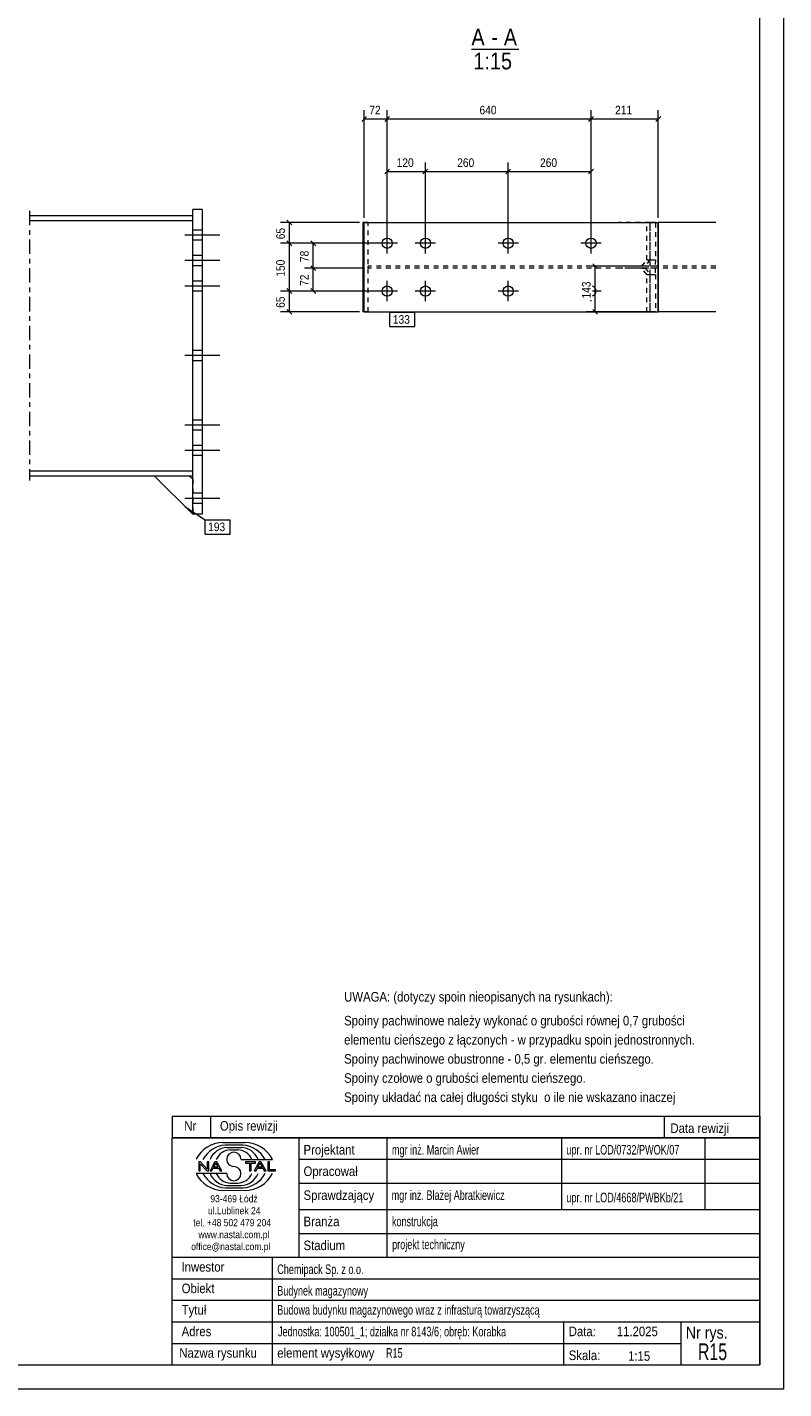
# Model space of a CAD drawing. Header units: millimetres. Extents: x 0 to 420, y 0 to 610.
# Tile 2 of 4: x 262 to 420, y 0 to 285. Entities that reach past the tile are written whole.
import ezdxf

# ---------------------------------------------------------------- set-up
doc = ezdxf.new("R2010")
doc.units = ezdxf.units.MM
for name, pattern in [('XKITLINE00', [0]), ('XKITLINE01', [4, 1, -1, 1, -1]), ('XKITLINE03', [6, 3, -1, 1, -1])]:
    doc.linetypes.add(name, pattern=pattern)
for name, color, linetype, lineweight in [('Arkusz rysunku', 3, 'Continuous', 0), ('Element', 2, 'Continuous', 0), ('Inny typ obiektu', 7, 'Continuous', 0), ('Wymiar', 4, 'Continuous', 0), ('Znak elementu', 2, 'Continuous', 0), ('Śruba', 3, 'Continuous', 0)]:
    doc.layers.add(name, color=color, linetype=linetype, lineweight=lineweight)
doc.styles.add('ARIAL', font='ARIAL.TTF')

msp = doc.modelspace()

# ---------------------------------------------------------------- linework, layer by layer
at = {"layer": 'Arkusz rysunku', "linetype": 'XKITLINE00', "lineweight": 0}
for p, q in [((420, 0), (420, 610)), ((415, 5), (415, 605)), ((5, 5), (415, 5)), ((0, 0), (420, 0))]:
    msp.add_line(p, q, dxfattribs=at)
at = {"layer": 'Element', "linetype": 'XKITLINE03', "lineweight": 0}
msp.add_line((262.18, 246.37), (262.18, 189.98), dxfattribs=at)
at = {"layer": 'Element', "linetype": 'XKITLINE00', "lineweight": 0}
for p, q in [((262.18, 245.44), (296.32, 245.44)), ((296.31, 182.91), (296.32, 246.65)), ((298.32, 246.65), (296.32, 246.65)), ((298.32, 246.65), (298.31, 182.91)), ((262.18, 244.37), (296.32, 244.37)), ((332.19, 243.94), (331.93, 243.94)), ((331.93, 243.94), (331.93, 225.27)), ((332.19, 225.27), (332.19, 243.94)), ((332.19, 243.94), (393.73, 243.94)), ((393.73, 225.27), (393.73, 243.94)), ((405.75, 243.94), (393.73, 243.94)), ((393.76, 225.27), (393.76, 243.94)), ((332.19, 225.27), (331.93, 225.27)), ((332.19, 225.27), (393.73, 225.27)), ((405.75, 225.27), (393.73, 225.27)), ((262.18, 191.98), (296.31, 191.98)), ((296.31, 190.91), (262.18, 190.92)), ((288.31, 190.91), (296.31, 182.91)), ((295.64, 190.91), (296.31, 190.24)), ((298.31, 182.91), (296.31, 182.91))]:
    msp.add_line(p, q, dxfattribs=at)
at = {"layer": 'Element', "linetype": 'XKITLINE01', "lineweight": 0}
for p, q in [((296.32, 244.37), (296.32, 245.44)), ((262.18, 244.37), (296.32, 244.37)), ((296.31, 191.98), (296.32, 244.37)), ((333, 243.94), (332.19, 243.94)), ((333, 225.27), (333, 243.94)), ((392, 243.94), (385.39, 243.94)), ((391.31, 236.14), (391.31, 243.94)), ((391.9, 243.94), (392.03, 243.94)), ((392, 243.94), (392, 236.14)), ((393.13, 243.94), (392.03, 243.94)), ((392.06, 236.14), (392.06, 243.94)), ((393.13, 243.94), (393.13, 236.14)), ((393.76, 243.94), (393.73, 243.94)), ((393.73, 225.27), (393.73, 243.94)), ((405.75, 234.81), (333, 234.81)), ((333, 234.41), (333, 234.81)), ((405.75, 234.41), (333, 234.41)), ((390.29, 234.81), (385.39, 234.81)), ((390.29, 234.41), (385.39, 234.41)), ((390.98, 234.81), (387.03, 234.81)), ((390.98, 234.41), (387.03, 234.41)), ((390.29, 234.81), (391.31, 236.14)), ((390.98, 234.81), (390.29, 234.81)), ((391.31, 233.07), (390.29, 234.41)), ((390.29, 234.41), (390.98, 234.41)), ((392, 236.14), (390.98, 234.81)), ((390.98, 234.41), (392, 233.07)), ((391.31, 236.14), (392, 236.14)), ((393.08, 234.81), (391.9, 234.81)), ((393.08, 234.41), (391.9, 234.41)), ((392.02, 234.81), (392.06, 236.14)), ((392.06, 233.07), (392.02, 234.41)), ((392.06, 236.14), (393.13, 236.14)), ((393.13, 236.14), (393.08, 234.81)), ((393.08, 234.41), (393.13, 233.07)), ((393.73, 234.41), (393.73, 234.81)), ((391.31, 225.27), (391.31, 233.07)), ((391.31, 233.07), (392, 233.07)), ((392, 233.07), (392, 225.27)), ((392.06, 225.27), (392.06, 233.07)), ((392.06, 233.07), (393.13, 233.07)), ((393.13, 233.07), (393.13, 225.27)), ((333, 225.27), (332.19, 225.27)), ((392, 225.27), (385.39, 225.27)), ((393.13, 225.27), (391.9, 225.27)), ((393.76, 225.27), (393.73, 225.27)), ((262.18, 191.98), (296.31, 191.98)), ((295.64, 190.91), (288.31, 190.91)), ((296.31, 190.91), (296.31, 191.98)), ((296.31, 190.24), (296.31, 182.91)), ((296.31, 182.91), (296.31, 182.91))]:
    msp.add_line(p, q, dxfattribs=at)
at = {"layer": 'Inny typ obiektu', "linetype": 'XKITLINE00', "lineweight": 0}
for p, q in [((354.64, 280.23), (364.52, 280.23)), ((292, 57), (292, 52.5)), ((292, 57), (415, 57)), ((300, 57), (300, 52.5)), ((395, 57), (395, 52.5)), ((415, 57), (415, 52.5)), ((415, 52.5), (292, 52.5)), ((292, 5), (292, 52.5)), ((292, 52.5), (415, 52.5)), ((302.62, 51.49), (307.23, 51.5)), ((318.5, 52.5), (318.5, 27.5)), ((337, 27.5), (337, 52.5)), ((373.5, 52.5), (373.5, 37.5)), ((403.5, 52.5), (403.5, 37.5)), ((415, 52.5), (415, 5)), ((303.07, 50.99), (306.86, 51)), ((303.46, 50.49), (306.45, 50.49)), ((304.2, 49.98), (305.73, 49.99)), ((297.93, 47.44), (297.57, 47.44)), ((297.57, 47.44), (297.57, 45.56)), ((297.9, 47.04), (299.29, 45.56)), ((297.9, 45.56), (297.9, 47.04)), ((299.31, 45.96), (297.93, 47.44)), ((299.65, 47.44), (299.31, 47.44)), ((299.31, 47.44), (299.31, 45.96)), ((299.65, 45.56), (299.65, 47.44)), ((300.96, 47.44), (299.94, 45.56)), ((300.31, 45.56), (300.61, 46.13)), ((300.61, 46.13), (301.71, 46.13)), ((300.71, 46.33), (301.14, 47.24)), ((301.6, 46.33), (300.71, 46.33)), ((301.33, 47.44), (300.96, 47.44)), ((301.14, 47.24), (301.6, 46.33)), ((302.41, 45.56), (301.33, 47.44)), ((301.71, 46.13), (302.02, 45.56)), ((306.42, 47.99), (312.98, 47.99)), ((309.43, 47.44), (307.34, 47.44)), ((307.34, 47.44), (307.34, 47.22)), ((307.34, 47.22), (308.21, 47.22)), ((308.21, 47.22), (308.21, 45.56)), ((308.56, 45.56), (308.56, 47.22)), ((308.56, 47.22), (309.43, 47.22)), ((310.21, 47.44), (309.2, 45.56)), ((309.43, 47.22), (309.43, 47.44)), ((309.57, 45.56), (309.86, 46.13)), ((309.86, 46.13), (310.96, 46.13)), ((309.96, 46.33), (310.39, 47.24)), ((310.86, 46.33), (309.96, 46.33)), ((310.59, 47.44), (310.21, 47.44)), ((310.4, 47.24), (310.39, 47.24)), ((310.4, 47.24), (310.86, 46.33)), ((311.67, 45.56), (310.59, 47.44)), ((310.96, 46.13), (311.27, 45.56)), ((312.36, 47.44), (312.01, 47.44)), ((312.01, 47.44), (312.01, 45.56)), ((312.36, 45.78), (312.36, 47.44)), ((313.66, 45.78), (312.36, 45.78)), ((313.66, 45.56), (313.66, 45.78)), ((318.5, 48), (415, 48)), ((303.43, 45.01), (297, 45.01)), ((297.57, 45.56), (297.9, 45.56)), ((299.29, 45.56), (299.65, 45.56)), ((299.94, 45.56), (300.31, 45.56)), ((302.02, 45.56), (302.41, 45.56)), ((304.2, 43.02), (305.73, 43.01)), ((308.21, 45.56), (308.56, 45.56)), ((309.2, 45.56), (309.57, 45.56)), ((311.27, 45.56), (311.67, 45.56)), ((312.01, 45.56), (313.66, 45.56)), ((318.5, 43), (415, 43)), ((302.62, 41.51), (307.23, 41.5)), ((303.07, 42.01), (306.86, 42)), ((303.46, 42.51), (306.45, 42.51)), ((318.5, 37.5), (415, 37.5)), ((318.5, 32.5), (415, 32.5)), ((292, 27.5), (415, 27.5)), ((313, 5), (313, 27.5)), ((292, 23), (415, 23)), ((292, 18.5), (415, 18.5)), ((292, 14), (415, 14)), ((374, 5), (374, 14)), ((398.5, 5), (398.5, 14)), ((292, 9.5), (398.5, 9.5)), ((292, 5), (415, 5))]:
    msp.add_line(p, q, dxfattribs=at)
for centre, radius, start, end in [((302.72, 45.08), 6.42, 90.8317, 153.0136), ((307.25, 45.07), 6.43, 27.0191, 90.199), ((303.67, 45), 6.02, 95.7347, 150.2266), ((303.7, 46.42), 4.07, 93.3428, 157.3393), ((304.33, 46.6), 3.38, 92.229, 155.8008), ((304.92, 47.99), 1.49, 0.0741, 179.9259), ((305.59, 46.6), 3.39, 24.2351, 87.5913), ((306.22, 46.41), 4.08, 22.7023, 86.7527), ((306.24, 44.98), 6.04, 29.8256, 84.1252), ((304.92, 47.99), 1.49, 179.9259, 270), ((304.92, 45), 1.49, 0.0741, 90), ((302.72, 47.92), 6.42, 206.9864, 269.1683), ((303.67, 48), 6.02, 209.7734, 264.2653), ((303.7, 46.58), 4.07, 202.6607, 266.6572), ((304.33, 46.4), 3.38, 204.1992, 267.771), ((304.92, 45.01), 1.49, 180.0741, 359.9259), ((305.59, 46.4), 3.39, 272.4087, 335.7649), ((306.22, 46.59), 4.08, 273.2473, 337.2977), ((306.24, 48.02), 6.04, 275.8748, 330.1744), ((307.25, 47.93), 6.43, 269.801, 332.9809)]:
    msp.add_arc(centre, radius, start, end, dxfattribs=at)
at = {"layer": 'Wymiar', "linetype": 'XKITLINE00', "lineweight": 0}
for p, q in [((332.7, 266.12), (331.69, 265.1)), ((332.19, 244.94), (332.19, 267.47)), ((332.19, 265.61), (337, 265.61)), ((337.51, 266.12), (336.49, 265.1)), ((337.51, 266.12), (336.49, 265.1)), ((337, 240.61), (337, 267.47)), ((337, 240.61), (337, 267.47)), ((337, 265.61), (379.66, 265.61)), ((380.17, 266.12), (379.15, 265.1)), ((380.17, 266.12), (379.15, 265.1)), ((379.66, 240.61), (379.66, 267.47)), ((379.66, 240.61), (379.66, 267.47)), ((379.66, 265.61), (393.73, 265.61)), ((394.24, 266.12), (393.22, 265.1)), ((393.73, 244.94), (393.73, 267.47)), ((337, 240.61), (337, 256.47)), ((345, 240.61), (345, 256.47)), ((345, 240.61), (345, 256.47)), ((362.33, 240.61), (362.33, 256.47)), ((362.33, 240.61), (362.33, 256.47)), ((379.66, 240.61), (379.66, 256.47)), ((337.51, 255.12), (336.49, 254.1)), ((337, 254.61), (345, 254.61)), ((345.51, 255.12), (344.49, 254.1)), ((345.51, 255.12), (344.49, 254.1)), ((345, 254.61), (362.33, 254.61)), ((362.84, 255.12), (361.82, 254.1)), ((362.84, 255.12), (361.82, 254.1)), ((362.33, 254.61), (379.66, 254.61)), ((380.17, 255.12), (379.15, 254.1)), ((331.19, 243.94), (314.68, 243.94)), ((316.03, 244.45), (317.05, 243.43)), ((316.54, 239.61), (316.54, 243.94)), ((336, 239.61), (314.68, 239.61)), ((336, 239.61), (314.68, 239.61)), ((316.03, 240.12), (317.05, 239.1)), ((316.03, 240.12), (317.05, 239.1)), ((316.54, 229.61), (316.54, 239.61)), ((336, 239.61), (319.68, 239.61)), ((321.03, 240.12), (322.05, 239.1)), ((321.54, 234.41), (321.54, 239.61)), ((332, 234.41), (319.68, 234.41)), ((332, 234.41), (319.68, 234.41)), ((321.03, 234.92), (322.05, 233.9)), ((321.03, 234.92), (322.05, 233.9)), ((321.54, 229.61), (321.54, 234.41)), ((391.02, 234.81), (378.68, 234.81)), ((380.03, 235.32), (381.05, 234.3)), ((380.54, 225.27), (380.54, 234.81)), ((336, 229.61), (314.68, 229.61)), ((336, 229.61), (314.68, 229.61)), ((316.03, 230.12), (317.05, 229.1)), ((316.03, 230.12), (317.05, 229.1)), ((316.54, 225.27), (316.54, 229.61)), ((336, 229.61), (319.68, 229.61)), ((321.03, 230.12), (322.05, 229.1)), ((331.19, 225.27), (314.68, 225.27)), ((316.03, 225.78), (317.05, 224.77)), ((391.06, 225.27), (378.68, 225.27)), ((380.03, 225.78), (381.05, 224.77))]:
    msp.add_line(p, q, dxfattribs=at)
at = {"layer": 'Znak elementu', "linetype": 'XKITLINE00', "lineweight": 0}
for p, q in [((337.59, 225.17), (342.8, 225.17)), ((337.59, 222.17), (337.59, 225.17)), ((342.8, 222.17), (342.8, 225.17)), ((337.59, 222.17), (342.8, 222.17)), ((294.69, 184.53), (298.93, 181.79)), ((298.93, 181.79), (304.14, 181.79)), ((298.93, 178.79), (298.93, 181.79)), ((304.14, 178.79), (304.14, 181.79)), ((298.93, 178.79), (304.14, 178.79))]:
    msp.add_line(p, q, dxfattribs=at)
at = {"layer": 'Śruba', "linetype": 'XKITLINE00', "lineweight": 0}
for p, q in [((298.32, 242.38), (296.32, 242.38)), ((298.32, 242.38), (296.32, 242.38)), ((298.32, 242.38), (296.32, 242.38)), ((298.32, 242.38), (296.32, 242.38)), ((301.99, 241.31), (294.66, 241.31)), ((301.99, 241.31), (294.66, 241.31)), ((301.99, 241.31), (294.66, 241.31)), ((301.99, 241.31), (294.66, 241.31)), ((298.32, 240.24), (296.32, 240.24)), ((298.32, 240.24), (296.32, 240.24)), ((298.32, 240.24), (296.32, 240.24)), ((298.32, 240.24), (296.32, 240.24)), ((339.13, 239.61), (334.86, 239.61)), ((337, 237.47), (337, 241.74)), ((347.13, 239.61), (342.86, 239.61)), ((345, 237.47), (345, 241.74)), ((364.46, 239.61), (360.2, 239.61)), ((362.33, 237.47), (362.33, 241.74)), ((381.8, 239.61), (377.53, 239.61)), ((379.66, 237.47), (379.66, 241.74)), ((298.32, 237.04), (296.32, 237.04)), ((298.32, 237.04), (296.32, 237.04)), ((298.32, 237.04), (296.32, 237.04)), ((298.32, 237.04), (296.32, 237.04)), ((301.99, 235.98), (294.65, 235.98)), ((301.99, 235.98), (294.65, 235.98)), ((301.99, 235.98), (294.65, 235.98)), ((301.99, 235.98), (294.65, 235.98)), ((298.32, 234.91), (296.32, 234.91)), ((298.32, 234.91), (296.32, 234.91)), ((298.32, 234.91), (296.32, 234.91)), ((298.32, 234.91), (296.32, 234.91)), ((298.32, 231.71), (296.32, 231.71)), ((298.32, 231.71), (296.32, 231.71)), ((337, 227.47), (337, 231.74)), ((345, 227.47), (345, 231.74)), ((362.33, 227.47), (362.33, 231.74)), ((301.99, 230.64), (294.65, 230.65)), ((301.99, 230.64), (294.65, 230.65)), ((298.32, 229.58), (296.32, 229.58)), ((298.32, 229.58), (296.32, 229.58)), ((339.13, 229.61), (334.86, 229.61)), ((347.13, 229.61), (342.86, 229.61)), ((364.46, 229.61), (360.2, 229.61)), ((381.8, 229.61), (379.94, 229.61)), ((379.66, 227.47), (379.66, 227.68)), ((298.32, 217.18), (296.32, 217.18)), ((298.32, 217.18), (296.32, 217.18)), ((301.98, 216.11), (294.65, 216.11)), ((301.98, 216.11), (294.65, 216.11)), ((298.32, 215.04), (296.32, 215.04)), ((298.32, 215.04), (296.32, 215.04)), ((298.31, 202.64), (296.31, 202.64)), ((298.31, 202.64), (296.31, 202.64)), ((301.98, 201.58), (294.64, 201.58)), ((301.98, 201.58), (294.64, 201.58)), ((298.31, 200.51), (296.31, 200.51)), ((298.31, 200.51), (296.31, 200.51)), ((298.31, 197.31), (296.31, 197.31)), ((298.31, 197.31), (296.31, 197.31)), ((298.31, 197.31), (296.31, 197.31)), ((298.31, 197.31), (296.31, 197.31)), ((301.98, 196.24), (294.64, 196.25)), ((301.98, 196.24), (294.64, 196.25)), ((301.98, 196.24), (294.64, 196.25)), ((301.98, 196.24), (294.64, 196.25)), ((298.31, 195.18), (296.31, 195.18)), ((298.31, 195.18), (296.31, 195.18)), ((298.31, 195.18), (296.31, 195.18)), ((298.31, 195.18), (296.31, 195.18)), ((301.97, 186.24), (294.64, 186.25)), ((301.97, 186.24), (294.64, 186.25)), ((301.97, 186.24), (294.64, 186.25)), ((301.97, 186.24), (294.64, 186.25)), ((298.31, 187.31), (296.31, 187.31)), ((298.31, 187.31), (296.31, 187.31)), ((298.31, 187.31), (296.31, 187.31)), ((298.31, 187.31), (296.31, 187.31)), ((298.31, 185.18), (296.31, 185.18)), ((298.31, 185.18), (296.31, 185.18)), ((298.31, 185.18), (296.31, 185.18)), ((298.31, 185.18), (296.31, 185.18))]:
    msp.add_line(p, q, dxfattribs=at)
for centre in [(337, 239.61), (345, 239.61), (362.33, 239.61), (379.66, 239.61), (337, 229.61), (345, 229.61), (362.33, 229.61)]:
    msp.add_circle(centre, 1.07, dxfattribs=at)
msp.add_arc((379.66, 229.61), 1.07, 285.4687, 74.5313, dxfattribs=at)

# ---------------------------------------------------------------- texts
at = {"layer": 'Inny typ obiektu', "style": 'ARIAL'}
for s, height, width, p in [('A', 3.5, 0.85, (354.64, 280.98)), ('-', 3.5, 0.85, (358.81, 280.98)), ('A', 3.5, 0.85, (361.41, 280.98)), ('1:15', 3.5, 0.85, (355.04, 275.98)), ('UWAGA: (dotyczy spoin nieopisanych na rysunkach):', 2, 0.85, (328, 81)), ('Spoiny pachwinowe należy wykonać o grubości równej 0,7 grubości', 2, 0.85, (328, 76)), ('elementu cieńszego z łączonych - w przypadku spoin jednostronnych.', 2, 0.85, (328, 72)), ('Spoiny pachwinowe obustronne - 0,5 gr. elementu cieńszego.', 2, 0.85, (328, 68)), ('Spoiny czołowe o grubości elementu cieńszego.', 2, 0.85, (328, 64)), ('Spoiny układać na całej długości styku  o ile nie wskazano inaczej', 2, 0.85, (328, 60)), ('Nr', 2, 0.85, (294.54, 54)), ('Opis rewizji', 2, 0.85, (302, 54)), ('Data rewizji', 2, 0.85, (396.28, 53.5)), ('mgr inż. Marcin Awier', 2, 0.68, (338, 49)), ('Projektant', 2, 0.85, (319.5, 49)), ('upr. nr LOD/0732/PWOK/07', 2, 0.68, (374.5, 49)), ('Opracował', 2, 0.85, (319.5, 44.5)), ('93-469 Łódź', 1.5, 0.85, (300, 39)), ('Sprawdzający', 2, 0.85, (319.5, 39.5)), ('mgr inż. Błażej Abratkiewicz', 2, 0.68, (337.94, 39.5)), ('upr. nr LOD/4668/PWBKb/21', 2, 0.68, (374.5, 39)), ('ul.Lublinek 24', 1.5, 0.85, (299.5, 36.5)), ('tel. +48 502 479 204', 1.5, 0.85, (296.41, 34)), ('Branża', 2, 0.85, (319.5, 34)), ('konstrukcja', 2, 0.68, (338, 34)), ('www.nastal.com.pl', 1.5, 0.85, (297.5, 31.5)), ('projekt techniczny', 2, 0.68, (338.04, 29.19)), ('office@nastal.com.pl', 1.5, 0.85, (296, 29)), ('Stadium', 2, 0.85, (319.5, 29)), ('Inwestor', 2, 0.85, (293.96, 24.5)), ('Chemipack Sp. z o.o.', 2, 0.68, (314, 24)), ('Obiekt', 2, 0.85, (294, 20)), ('Budynek magazynowy', 2, 0.68, (314, 19.5)), ('Tytuł', 2, 0.85, (294, 15.5)), ('Budowa budynku magazynowego wraz z infrasturą towarzyszącą', 2, 0.68, (314, 15.5)), ('Adres', 2, 0.85, (294, 11)), ('Jednostka: 100501_1; działka nr 8143/6; obręb: Korabka', 2, 0.68, (314.16, 10.96)), ('Data:', 2, 0.85, (375, 11)), ('11.2025', 2, 0.85, (385.06, 11)), ('Nr rys.', 2.5, 0.85, (399.5, 10.5)), ('Nazwa rysunku', 2, 0.85, (293.5, 6.5)), ('element wysyłkowy', 2, 0.85, (314, 6.5)), ('R15', 3.5, 0.68, (402.04, 6)), ('R15', 2, 0.68, (336.75, 6.5)), ('Skala:', 2, 0.85, (375, 6)), ('1:15', 2, 0.85, (387.42, 5.85))]:
    msp.add_text(s, height=height, dxfattribs=dict(at, width=width)).set_placement(p)
at = {"layer": 'Wymiar', "style": 'ARIAL', "width": 0.85}
for s, p in [('72', (333.26, 266.57)), ('640', (356.33, 266.57)), ('211', (384.69, 266.57)), ('120', (338.99, 255.57)), ('260', (351.66, 255.57)), ('260', (368.99, 255.57))]:
    msp.add_text(s, height=1.8, dxfattribs=at).set_placement(p)
for s, p in [('65', (315.58, 240.44)), ('78', (320.58, 235.67)), ('150', (315.58, 232.61)), ('72', (320.58, 230.67)), ('143', (379.58, 228.04)), ('65', (315.58, 226.11))]:
    msp.add_text(s, height=1.8, rotation=90.0002, dxfattribs=at).set_placement(p)
at = {"layer": 'Znak elementu', "style": 'ARIAL', "width": 0.85}
for s, p in [('133', (338.19, 222.77)), ('193', (299.53, 179.39))]:
    msp.add_text(s, height=1.8, dxfattribs=at).set_placement(p)

doc.saveas('drawing.dxf')
